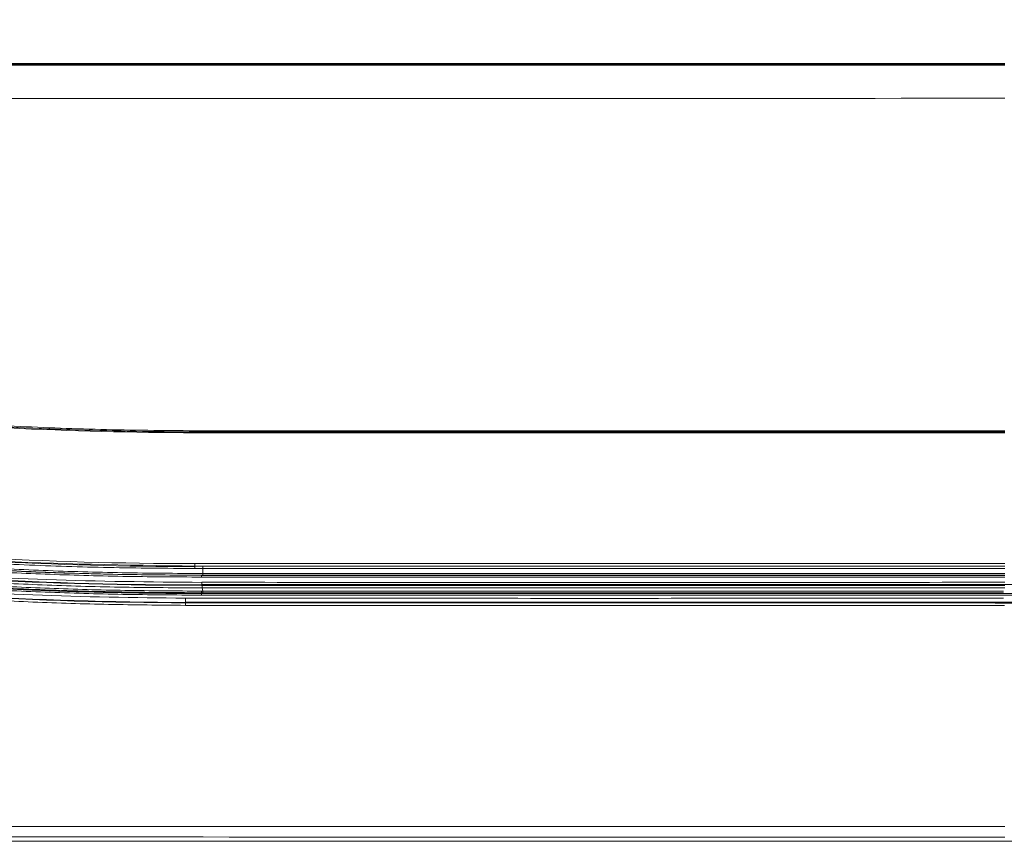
# Model space of a CAD drawing. Extents: x 4615668 to 9294084, y 16339 to 10688993.
# Tile 115 of 256: x 4720907 to 4720920, y 5342529 to 5342539. Entities that reach past the tile are written whole.
import ezdxf

# ---------------------------------------------------------------- set-up
doc = ezdxf.new("R2010")
doc.units = 0
doc.header["$MEASUREMENT"] = 0
doc.layers.add('WM_KLIM_urządzenia', color=3, linetype='Continuous', lineweight=13)
doc.layers.add('Wymiat 100', color=251, linetype='Continuous', lineweight=5)

# ---------------------------------------------------------------- blocks, each defined once
blk = doc.blocks.new('G$C189976BA')
at = {"layer": 'WM_KLIM_urządzenia', "linetype": 'Continuous'}
for p, q in [((21.113, 9.817), (41.673, 9.817)), ((41.673, 5.178), (31.591, 5.178)), ((31.591, 5.167), (31.591, 5.177)), ((31.523, 3.364), (41.673, 3.366)), ((31.529, 3.251), (43.212, 3.25)), ((31.529, 3.239), (41.673, 3.239)), ((31.538, 3.168), (31.402, 3.168)), ((31.538, 3.148), (31.524, 3.148)), ((41.652, 3.137), (31.524, 3.136)), ((41.555, 3.029), (31.319, 3.03)), ((31.319, 3.025), (31.319, 3.02)), ((41.55, 3.017), (31.319, 3.018)), ((51.81, 3.018), (41.55, 3.017)), ((51.81, 3.03), (41.555, 3.029)), ((20.205, 0.008), (63.141, 0.008))]:
    blk.add_line(p, q, dxfattribs=at)
for centre, major_axis, ratio, start_param, end_param in [((31.591, 5.195), (0, 0.0175), 0.00441, 1.698458, 3.054325), ((31.539, 3.395), (0, -0.0263), 0.002628, 4.901551, 6.257005), ((31.538, 3.173), (0, 0.0263), 0.002425, 1.771101, 3.054326)]:
    blk.add_ellipse(centre, major_axis=major_axis, ratio=ratio, start_param=start_param, end_param=end_param, dxfattribs=at)
for points, degree, knots in [([(31.44, 3.515), (29.576, 3.516), (27.712, 3.616), (24.013, 4.068), (22.177, 4.421), (18.603, 5.471), (16.863, 6.168), (14.419, 7.521), (13.633, 8.023), (12.134, 9.131), (11.423, 9.735), (10.753, 10.383)], 3, [0, 0, 0, 0, 0.25, 0.25, 0.5, 0.5, 0.75, 0.75, 0.875, 0.875, 1, 1, 1, 1]), ([(21.113, 9.817), (21.304, 9.817), (21.494, 9.817), (22.446, 9.817), (23.208, 9.817), (24.732, 9.817), (25.494, 9.817), (27.78, 9.817), (29.304, 9.817), (31.59, 9.817), (32.352, 9.817), (33.876, 9.817), (34.638, 9.817), (36.162, 9.817), (36.924, 9.817), (39.015, 9.817), (40.344, 9.817), (41.673, 9.817)], 3, [0, 0, 0, 0, 0.027795, 0.027795, 0.138975, 0.138975, 0.250154, 0.250154, 0.472515, 0.472515, 0.583694, 0.583694, 0.694874, 0.694874, 0.806054, 0.806054, 1, 1, 1, 1]), ([(41.673, 9.811), (40.344, 9.811), (39.015, 9.811), (36.924, 9.811), (36.162, 9.811), (34.638, 9.811), (33.876, 9.811), (32.352, 9.811), (31.59, 9.811), (29.304, 9.811), (27.78, 9.811), (25.494, 9.811), (24.732, 9.811), (23.208, 9.811), (22.446, 9.811), (21.494, 9.811), (21.303, 9.811), (21.113, 9.811)], 3, [0, 0, 0, 0, 0.193946, 0.193946, 0.305125, 0.305125, 0.416305, 0.416305, 0.527484, 0.527484, 0.749845, 0.749845, 0.861025, 0.861025, 0.972205, 0.972205, 1, 1, 1, 1]), ([(31.439, 3.453), (31.077, 3.456), (30.358, 3.46), (29.29, 3.496), (28.242, 3.553), (27.214, 3.633), (26.207, 3.735), (25.219, 3.861), (24.252, 4.009), (23.305, 4.179), (22.226, 4.404), (21.026, 4.699), (19.72, 5.085), (18.464, 5.522), (17.26, 6.009), (16.108, 6.548), (15.004, 7.132), (14.304, 7.567), (13.957, 7.783)], 3, [0, 0, 0, 0, 0.059589, 0.118101, 0.175565, 0.232011, 0.287471, 0.341978, 0.395565, 0.448268, 0.500126, 0.576653, 0.651207, 0.723942, 0.79502, 0.864609, 0.932879, 1, 1, 1, 1]), ([(13.97, 7.803), (15.196, 7.014), (16.501, 6.348), (19.586, 5.095), (21.396, 4.582), (25.07, 3.861), (26.935, 3.649), (29.682, 3.5), (30.561, 3.477), (31.439, 3.477)], 3, [0, 0, 0, 0, 0.23976, 0.23976, 0.547659, 0.547659, 0.855558, 0.855558, 1, 1, 1, 1]), ([(13.972, 7.806), (14.165, 7.684), (14.574, 7.426), (15.236, 7.045), (16.046, 6.614), (16.987, 6.165), (18.251, 5.63), (20.036, 4.994), (22.037, 4.459), (24.415, 3.992), (26.574, 3.708), (29.053, 3.518), (30.574, 3.496), (31.439, 3.484)], 3, [0, 0, 0, 0, 0.0376, 0.079407, 0.125729, 0.188399, 0.250897, 0.351483, 0.499779, 0.591139, 0.749964, 0.857613, 1, 1, 1, 1]), ([(22.222, 6.18), (23.752, 5.809), (25.309, 5.556), (28.441, 5.236), (30.016, 5.167), (31.591, 5.167)], 3, [0, 0, 0, 0, 0.5, 0.5, 1, 1, 1, 1]), ([(22.224, 6.191), (22.324, 6.167), (22.423, 6.144), (23.022, 6.005), (23.524, 5.902), (25.038, 5.625), (26.055, 5.487), (28.097, 5.288), (29.121, 5.228), (30.628, 5.185), (31.109, 5.18), (31.591, 5.178)], 3, [0, 0, 0, 0, 0.032429, 0.032429, 0.195342, 0.195342, 0.521167, 0.521167, 0.846993, 0.846993, 1, 1, 1, 1]), ([(22.228, 6.206), (22.474, 6.148), (22.969, 6.032), (23.722, 5.879), (24.49, 5.74), (25.272, 5.617), (26.07, 5.51), (26.994, 5.406), (28.049, 5.313), (29.222, 5.243), (30.406, 5.2), (31.192, 5.195), (31.591, 5.192)], 3, [0, 0, 0, 0, 0.080201, 0.161596, 0.24423, 0.328149, 0.413394, 0.500006, 0.623632, 0.749993, 0.873422, 1, 1, 1, 1]), ([(31.591, 5.192), (33.268, 5.192), (36.629, 5.192), (39.99, 5.192), (41.673, 5.192)], 3, [0, 0, 0, 0, 0.499015, 1, 1, 1, 1]), ([(41.673, 5.177), (39.993, 5.177), (37.472, 5.177), (34.111, 5.177), (32.431, 5.177), (31.591, 5.177)], 3, [0, 0, 0, 0, 0.5, 0.75, 1, 1, 1, 1]), ([(31.591, 5.167), (31.733, 5.167), (31.875, 5.167), (32.585, 5.167), (33.153, 5.167), (34.006, 5.167), (34.29, 5.167), (35.142, 5.167), (35.711, 5.167), (36.563, 5.167), (36.847, 5.167), (37.699, 5.167), (38.268, 5.167), (39.12, 5.167), (39.404, 5.167), (40.35, 5.167), (41.012, 5.167), (41.673, 5.167)], 3, [0, 0, 0, 0, 0.042269, 0.042269, 0.211346, 0.211346, 0.295884, 0.295884, 0.46496, 0.46496, 0.549498, 0.549498, 0.718575, 0.718575, 0.803113, 0.803113, 1, 1, 1, 1]), ([(31.538, 3.369), (31.22, 3.37), (30.58, 3.374), (29.61, 3.401), (28.625, 3.447), (27.624, 3.515), (26.611, 3.608), (25.498, 3.737), (24.175, 3.931), (22.755, 4.198), (21.454, 4.505), (20.495, 4.768), (19.977, 4.929), (19.773, 4.992)], 3, [0, 0, 0, 0, 0.079819, 0.161182, 0.243981, 0.328106, 0.413457, 0.499938, 0.610029, 0.74988, 0.863388, 0.946274, 1, 1, 1, 1]), ([(19.781, 5.015), (20.044, 4.933), (20.576, 4.769), (21.388, 4.549), (22.218, 4.347), (23.067, 4.165), (23.935, 4.001), (24.821, 3.857), (25.725, 3.732), (26.649, 3.627), (27.59, 3.54), (28.551, 3.473), (29.53, 3.425), (30.528, 3.396), (31.199, 3.392), (31.538, 3.39)], 3, [0, 0, 0, 0, 0.069514, 0.14009, 0.211781, 0.284635, 0.358701, 0.434025, 0.510652, 0.588622, 0.667978, 0.748757, 0.830997, 0.914734, 1, 1, 1, 1]), ([(20.207, 4.856), (20.477, 4.777), (21, 4.624), (21.765, 4.43), (22.478, 4.265), (23.136, 4.127), (23.737, 4.013), (24.277, 3.92), (24.754, 3.845), (25.166, 3.785), (25.511, 3.738), (26.366, 3.629), (27.742, 3.494), (29.648, 3.385), (30.904, 3.373), (31.523, 3.366)], 3, [0, 0, 0, 0, 0.073751, 0.142695, 0.206651, 0.265436, 0.318869, 0.366778, 0.409001, 0.445391, 0.475817, 0.50017, 0.671076, 0.83792, 1, 1, 1, 1]), ([(31.523, 3.345), (31.191, 3.347), (30.533, 3.35), (29.554, 3.379), (28.593, 3.425), (27.65, 3.49), (26.725, 3.573), (25.634, 3.695), (24.379, 3.873), (22.966, 4.132), (21.575, 4.442), (20.666, 4.701), (20.213, 4.83)], 3, [0, 0, 0, 0, 0.087043, 0.172556, 0.25657, 0.339122, 0.420246, 0.499981, 0.626828, 0.752277, 0.876566, 1, 1, 1, 1]), ([(20.213, 4.757), (20.442, 4.69), (20.901, 4.557), (21.594, 4.378), (22.29, 4.213), (23.219, 4.016), (24.394, 3.803), (25.952, 3.582), (27.681, 3.41), (29.586, 3.296), (30.875, 3.284), (31.529, 3.278)], 3, [0, 0, 0, 0, 0.062509, 0.124999, 0.187518, 0.250108, 0.373812, 0.500182, 0.662386, 0.828894, 1, 1, 1, 1]), ([(20.207, 4.62), (22.037, 4.074), (23.915, 3.705), (27.705, 3.238), (29.616, 3.139), (31.524, 3.138)], 3, [0, 0, 0, 0, 0.5, 0.5, 1, 1, 1, 1]), ([(20.208, 4.618), (20.456, 4.545), (20.704, 4.473), (21.525, 4.251), (22.1, 4.113), (23.833, 3.745), (25.003, 3.56), (27.352, 3.292), (28.532, 3.209), (30.318, 3.147), (30.921, 3.139), (31.524, 3.136)], 3, [0, 0, 0, 0, 0.067689, 0.067689, 0.222546, 0.222546, 0.53226, 0.53226, 0.841974, 0.841974, 1, 1, 1, 1]), ([(31.524, 3.147), (31.141, 3.149), (30.39, 3.154), (29.29, 3.191), (28.242, 3.248), (27.247, 3.325), (26.305, 3.419), (25.417, 3.527), (24.582, 3.648), (23.8, 3.779), (23.072, 3.917), (22.398, 4.059), (21.776, 4.203), (21.207, 4.347), (20.69, 4.487), (20.364, 4.582), (20.209, 4.628)], 3, [0, 0, 0, 0, 0.100546, 0.196636, 0.288248, 0.375375, 0.458015, 0.536174, 0.609847, 0.679029, 0.743721, 0.803927, 0.859654, 0.910906, 0.957687, 1, 1, 1, 1]), ([(31.533, 3.209), (31.203, 3.21), (30.55, 3.213), (29.576, 3.241), (28.617, 3.286), (27.672, 3.351), (26.741, 3.435), (25.631, 3.559), (24.355, 3.741), (22.927, 4.002), (21.549, 4.31), (20.656, 4.563), (20.216, 4.688)], 3, [0, 0, 0, 0, 0.086199, 0.171195, 0.255021, 0.337716, 0.419315, 0.499858, 0.630259, 0.756946, 0.88012, 1, 1, 1, 1]), ([(20.216, 4.65), (20.472, 4.575), (20.988, 4.426), (21.776, 4.225), (22.579, 4.041), (23.4, 3.875), (24.237, 3.726), (25.09, 3.595), (25.96, 3.481), (26.847, 3.384), (27.75, 3.305), (28.67, 3.244), (29.607, 3.2), (30.56, 3.173), (31.201, 3.17), (31.524, 3.168)], 3, [0, 0, 0, 0, 0.069962, 0.140932, 0.212955, 0.286076, 0.360335, 0.435775, 0.512435, 0.590351, 0.66956, 0.750097, 0.831995, 0.915286, 1, 1, 1, 1]), ([(31.529, 3.247), (29.622, 3.243), (27.713, 3.345), (23.928, 3.813), (22.05, 4.179), (20.222, 4.723)], 3, [0, 0, 0, 0, 0.5, 0.5, 1, 1, 1, 1]), ([(20.224, 4.716), (22.051, 4.172), (23.929, 3.806), (27.713, 3.339), (29.622, 3.237), (31.529, 3.241)], 3, [0, 0, 0, 0, 0.5, 0.5, 1, 1, 1, 1]), ([(31.524, 3.117), (31.192, 3.119), (30.533, 3.123), (29.554, 3.152), (28.593, 3.197), (27.65, 3.262), (26.725, 3.344), (25.633, 3.466), (24.377, 3.644), (22.962, 3.902), (21.573, 4.21), (20.665, 4.467), (20.213, 4.594)], 3, [0, 0, 0, 0, 0.08713, 0.172698, 0.256739, 0.339286, 0.420376, 0.500044, 0.627225, 0.752783, 0.876945, 1, 1, 1, 1]), ([(20.213, 4.547), (20.438, 4.482), (20.888, 4.352), (21.568, 4.177), (22.253, 4.015), (23.165, 3.821), (24.318, 3.612), (25.845, 3.393), (27.54, 3.22), (29.41, 3.103), (30.677, 3.086), (31.319, 3.078)], 3, [0, 0, 0, 0, 0.062422, 0.124902, 0.187484, 0.250207, 0.373858, 0.500241, 0.661991, 0.828484, 1, 1, 1, 1]), ([(31.319, 3.025), (29.447, 3.03), (27.575, 3.135), (23.86, 3.601), (22.018, 3.961), (20.223, 4.493)], 3, [0, 0, 0, 0, 0.5, 0.5, 1, 1, 1, 1]), ([(20.224, 4.486), (22.019, 3.955), (23.861, 3.595), (27.575, 3.129), (29.448, 3.025), (31.319, 3.02)], 3, [0, 0, 0, 0, 0.5, 0.5, 1, 1, 1, 1]), ([(31.319, 2.988), (30.996, 2.991), (30.354, 2.996), (29.398, 3.027), (28.456, 3.074), (27.529, 3.141), (26.617, 3.225), (25.529, 3.349), (24.278, 3.529), (22.878, 3.787), (21.525, 4.088), (20.649, 4.336), (20.216, 4.457)], 3, [0, 0, 0, 0, 0.086314, 0.171386, 0.255251, 0.337941, 0.419495, 0.499947, 0.630163, 0.75678, 0.87999, 1, 1, 1, 1]), ([(31.541, 3.484), (31.652, 3.484), (31.763, 3.484), (32.317, 3.484), (32.76, 3.484), (33.647, 3.483), (34.091, 3.483), (34.756, 3.483), (34.978, 3.483), (35.643, 3.483), (36.086, 3.483), (36.973, 3.483), (37.417, 3.483), (38.304, 3.483), (38.747, 3.483), (40.018, 3.484), (40.846, 3.484), (41.673, 3.484)], 3, [0, 0, 0, 0, 0.032826, 0.032826, 0.164132, 0.164132, 0.295437, 0.295437, 0.36109, 0.36109, 0.492396, 0.492396, 0.623701, 0.623701, 0.755007, 0.755007, 1, 1, 1, 1]), ([(31.538, 3.369), (31.537, 3.368), (31.534, 3.368), (31.53, 3.367), (31.523, 3.366)], 2, [0, 0, 0, 0.25, 0.5, 1, 1, 1]), ([(31.523, 3.366), (33.728, 3.366), (35.934, 3.366), (39.317, 3.367), (40.495, 3.367), (41.673, 3.367)], 3, [0, 0, 0, 0, 0.651823, 0.651823, 1, 1, 1, 1]), ([(31.539, 3.39), (33.228, 3.39), (36.606, 3.39), (39.984, 3.39), (41.673, 3.39)], 3, [0, 0, 0, 0, 0.5, 1, 1, 1, 1]), ([(41.673, 3.369), (41.562, 3.369), (41.451, 3.369), (40.897, 3.369), (40.453, 3.369), (39.567, 3.369), (39.123, 3.369), (38.236, 3.369), (37.793, 3.369), (36.906, 3.369), (36.462, 3.369), (35.575, 3.369), (35.132, 3.369), (34.467, 3.369), (34.245, 3.369), (33.195, 3.369), (32.367, 3.369), (31.539, 3.369)], 3, [0, 0, 0, 0, 0.032821, 0.032821, 0.164104, 0.164104, 0.295387, 0.295387, 0.42667, 0.42667, 0.557953, 0.557953, 0.689236, 0.689236, 0.754877, 0.754877, 1, 1, 1, 1]), ([(41.673, 3.454), (39.984, 3.453), (36.607, 3.452), (33.23, 3.453), (31.541, 3.454)], 3, [0, 0, 0, 0, 0.5, 1, 1, 1, 1]), ([(41.673, 3.345), (41.655, 3.345), (41.638, 3.345), (41.55, 3.345), (41.48, 3.345), (41.129, 3.345), (40.849, 3.345), (39.445, 3.345), (38.323, 3.345), (35.308, 3.345), (33.416, 3.345), (31.523, 3.345)], 3, [0, 0, 0, 0, 0.005184, 0.005184, 0.025921, 0.025921, 0.108868, 0.108868, 0.440658, 0.440658, 1, 1, 1, 1]), ([(31.529, 3.279), (33.219, 3.278), (36.601, 3.278), (39.982, 3.278), (41.673, 3.279)], 3, [0, 0, 0, 0, 0.5, 1, 1, 1, 1]), ([(41.673, 3.247), (41.552, 3.247), (41.43, 3.247), (40.823, 3.247), (40.338, 3.247), (38.881, 3.247), (37.91, 3.247), (36.713, 3.247), (36.488, 3.246), (35.778, 3.246), (35.292, 3.246), (34.321, 3.247), (33.835, 3.247), (32.864, 3.247), (32.378, 3.247), (31.771, 3.247), (31.65, 3.247), (31.529, 3.247)], 3, [0, 0, 0, 0, 0.035901, 0.035901, 0.179507, 0.179507, 0.466718, 0.466718, 0.533281, 0.533281, 0.676887, 0.676887, 0.820493, 0.820493, 0.964099, 0.964099, 1, 1, 1, 1]), ([(31.529, 3.241), (33.219, 3.241), (36.601, 3.24), (39.982, 3.241), (41.673, 3.241)], 3, [0, 0, 0, 0, 0.5, 1, 1, 1, 1]), ([(31.529, 3.241), (31.529, 3.239), (31.529, 3.235), (31.531, 3.219), (31.533, 3.21)], 3, [0, 0, 0, 0, 0.402935, 1, 1, 1, 1]), ([(31.524, 3.138), (31.655, 3.138), (31.785, 3.138), (32.437, 3.138), (32.959, 3.138), (34.002, 3.138), (34.523, 3.138), (35.306, 3.138), (35.567, 3.138), (36.349, 3.139), (36.87, 3.139), (37.914, 3.139), (38.435, 3.139), (39.217, 3.139), (39.478, 3.139), (40.261, 3.139), (40.782, 3.139), (41.421, 3.139), (41.537, 3.139), (41.654, 3.139)], 3, [0, 0, 0, 0, 0.038616, 0.038616, 0.193081, 0.193081, 0.347546, 0.347546, 0.424778, 0.424778, 0.579243, 0.579243, 0.733708, 0.733708, 0.81094, 0.81094, 0.965405, 0.965405, 1, 1, 1, 1]), ([(41.654, 3.118), (41.637, 3.118), (41.619, 3.118), (41.531, 3.118), (41.461, 3.118), (41.11, 3.118), (40.83, 3.118), (39.427, 3.118), (38.304, 3.118), (36.059, 3.118), (34.937, 3.118), (33.703, 3.118), (33.592, 3.118), (32.959, 3.118), (32.437, 3.117), (31.785, 3.117), (31.655, 3.117), (31.524, 3.117)], 3, [0, 0, 0, 0, 0.005194, 0.005194, 0.025972, 0.025972, 0.109084, 0.109084, 0.441531, 0.441531, 0.773979, 0.773979, 0.80692, 0.80692, 0.961384, 0.961384, 1, 1, 1, 1]), ([(41.673, 3.209), (39.983, 3.209), (36.603, 3.208), (33.223, 3.209), (31.533, 3.21)], 3, [0, 0, 0, 0, 0.5, 1, 1, 1, 1]), ([(31.538, 3.168), (33.224, 3.168), (36.596, 3.168), (39.968, 3.168), (41.654, 3.168)], 3, [0, 0, 0, 0, 0.5, 1, 1, 1, 1]), ([(41.654, 3.147), (41.524, 3.147), (41.393, 3.147), (40.741, 3.147), (40.22, 3.147), (38.655, 3.147), (37.612, 3.147), (36.412, 3.147), (36.256, 3.147), (35.747, 3.147), (35.394, 3.147), (34.689, 3.147), (34.336, 3.147), (33.631, 3.147), (33.278, 3.147), (32.463, 3.147), (32.001, 3.147), (31.538, 3.147)], 3, [0, 0, 0, 0, 0.03867, 0.03867, 0.193348, 0.193348, 0.502706, 0.502706, 0.549109, 0.549109, 0.653701, 0.653701, 0.758293, 0.758293, 0.862885, 0.862885, 1, 1, 1, 1]), ([(51.817, 3.117), (51.799, 3.117), (51.782, 3.117), (51.694, 3.117), (51.624, 3.117), (51.273, 3.117), (50.993, 3.117), (50.428, 3.118), (50.145, 3.118), (49.339, 3.118), (48.818, 3.118), (48.035, 3.118), (47.775, 3.118), (46.992, 3.118), (46.471, 3.118), (45.428, 3.118), (44.906, 3.118), (44.124, 3.118), (43.863, 3.118), (43.08, 3.118), (42.559, 3.118), (41.91, 3.118), (41.782, 3.118), (41.655, 3.118)], 3, [0, 0, 0, 0, 0.005178, 0.005178, 0.025889, 0.025889, 0.108735, 0.108735, 0.192469, 0.192469, 0.346444, 0.346444, 0.423432, 0.423432, 0.577407, 0.577407, 0.731383, 0.731383, 0.808371, 0.808371, 0.962347, 0.962347, 1, 1, 1, 1]), ([(31.319, 3.078), (31.319, 3.067), (31.319, 3.053), (31.319, 3.032), (31.319, 3.026), (31.319, 3.025)], 3, [0, 0, 0, 0, 0.5, 0.5, 1, 1, 1, 1]), ([(31.319, 3.078), (33.042, 3.077), (36.488, 3.076), (39.933, 3.077), (41.656, 3.077)], 3, [0, 0, 0, 0, 0.5, 1, 1, 1, 1]), ([(41.666, 2.987), (39.941, 2.987), (36.492, 2.986), (33.044, 2.987), (31.319, 2.988)], 3, [0, 0, 0, 0, 0.5, 1, 1, 1, 1]), ([(20.217, 0.203), (23.793, 0.2), (30.945, 0.195), (38.097, 0.196), (41.673, 0.196)], 3, [0, 0, 0, 0, 0.5, 1, 1, 1, 1]), ([(41.673, 0.062), (40.375, 0.062), (39.077, 0.062), (34.278, 0.062), (30.777, 0.063), (26.634, 0.063), (25.991, 0.063), (23.638, 0.063), (21.926, 0.063), (20.215, 0.063)], 3, [0, 0, 0, 0, 0.181468, 0.181468, 0.670917, 0.670917, 0.760738, 0.760738, 1, 1, 1, 1])]:
    blk.add_open_spline(points, degree=degree, knots=knots, dxfattribs=at)
for points, degree in [([(41.673, 9.829), (34.82, 9.829), (27.966, 9.829), (21.113, 9.829)], 3), ([(41.673, 9.391), (34.683, 9.389), (27.692, 9.389), (20.702, 9.391)], 3), ([(31.591, 5.177), (27.964, 5.177), (24.885, 5.544), (22.224, 6.191)], 3), ([(31.44, 3.515), (31.439, 3.484)], 1), ([(31.439, 3.484), (31.473, 3.484), (31.507, 3.484), (31.541, 3.484)], 3), ([(41.673, 3.515), (38.262, 3.514), (34.851, 3.515), (31.44, 3.516)], 3), ([(31.541, 3.454), (31.541, 3.467), (31.541, 3.481), (31.541, 3.484)], 3), ([(31.541, 3.454), (31.507, 3.454), (31.473, 3.454), (31.439, 3.454)], 3), ([(31.538, 3.39), (31.538, 3.39), (31.539, 3.39), (31.539, 3.39)], 3), ([(31.539, 3.369), (31.539, 3.369), (31.538, 3.369), (31.538, 3.369)], 3), ([(31.541, 3.454), (31.54, 3.43), (31.539, 3.408), (31.539, 3.39)], 3), ([(31.529, 3.241), (31.529, 3.247)], 1), ([(31.524, 3.168), (31.529, 3.168), (31.534, 3.168), (31.538, 3.168)], 3), ([(31.538, 3.147), (31.534, 3.147), (31.529, 3.147), (31.524, 3.147)], 3), ([(31.524, 3.147), (31.524, 3.138)], 1), ([(31.533, 3.209), (31.534, 3.195), (31.536, 3.182), (31.538, 3.168)], 3), ([(41.655, 3.139), (45.042, 3.139), (48.43, 3.139), (51.817, 3.138)], 3), ([(41.656, 3.025), (38.21, 3.024), (34.765, 3.023), (31.319, 3.025)], 3), ([(31.319, 3.02), (34.768, 3.017), (38.217, 3.018), (41.665, 3.019)], 3)]:
    blk.add_open_spline(points, degree=degree, dxfattribs=at)
for points, weights in [([(31.439, 3.454), (31.439, 3.477), (31.439, 3.484)], [0.995656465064, 0.739086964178, 1]), ([(31.523, 3.366), (31.523, 3.366), (31.523, 3.345)], [1, 0.780080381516, 0.999978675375]), ([(31.538, 3.369), (31.538, 3.369), (31.538, 3.39)], [1, 0.778995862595, 1]), ([(31.529, 3.278), (31.529, 3.25), (31.529, 3.247)], [0.99711896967, 0.669265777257, 0.999686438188]), ([(31.524, 3.168), (31.524, 3.149), (31.524, 3.147)], [1, 0.801124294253, 1]), ([(31.524, 3.138), (31.524, 3.137), (31.524, 3.117)], [1, 0.802342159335, 0.999983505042]), ([(31.319, 3.02), (31.319, 3.017), (31.319, 2.988)], [1, 0.662597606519, 1])]:
    blk.add_rational_spline(points, weights, degree=2, dxfattribs=at)
blk = doc.blocks.new('G$CD8D7E6ED')
at = {"layer": 'WM_KLIM_urządzenia', "color": 7, "ltscale": 3, "xscale": 0.9960361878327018, "yscale": 0.9960361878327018, "zscale": 0.9960361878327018}
blk.add_blockref('G$C189976BA', (0, 305.737), dxfattribs=at)

msp = doc.modelspace()

# ---------------------------------------------------------------- block references
at = {"layer": 'Wymiat 100', "color": 5, "lineweight": 0, "ltscale": 40}
msp.add_blockref('G$CD8D7E6ED', (4720878.122, 5342222.905), dxfattribs=at)

doc.saveas('drawing.dxf')
